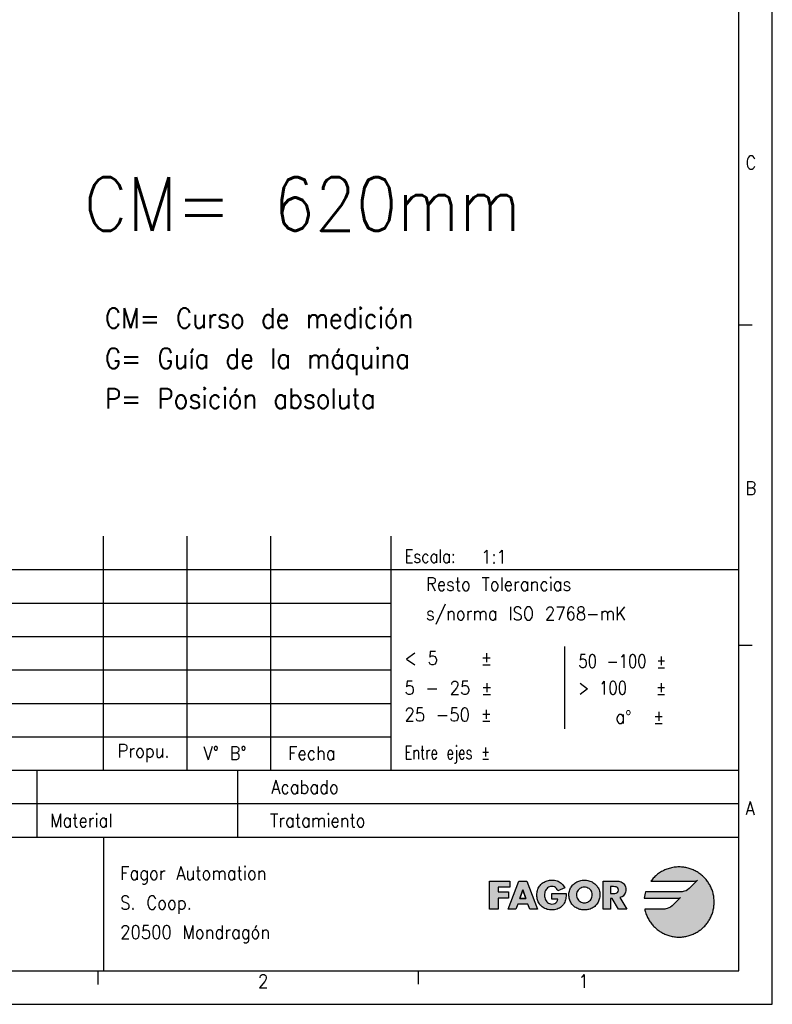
# Model space of a CAD drawing. Header units: millimetres. Extents: x -746 to 1006, y -92 to 517.
# Tile 33 of 59: x -18 to 94, y -92 to 55. Entities that reach past the tile are written whole.
import ezdxf

# ---------------------------------------------------------------- set-up
doc = ezdxf.new("R2010")
doc.units = ezdxf.units.MM
doc.layers.add('1', color=7, linetype='Continuous')
doc.layers.add('LAYER_1', color=7, linetype='Continuous')
doc.styles.add('CONVERTER_12', font='txt.shx', dxfattribs={"width": 0.9})
doc.styles.add('CONVERTER_13', font='txt.shx', dxfattribs={"width": 0.81})
doc.styles.add('CONVERTER_14', font='txt.shx', dxfattribs={"width": 0.72})

# ---------------------------------------------------------------- blocks, each defined once
blk = doc.blocks.new('tolerancias', base_point=(37.41, -57.22))
at = {"layer": '1', "color": 7}
blk.add_point((37.41, -57.22), dxfattribs=at)
blk = doc.blocks.new('_A1', base_point=(89.41, -87.22))
at = {"layer": '1', "linetype": 'Continuous'}
for points in [[(83.83, -72.89), (83.7, -72.79), (83.57, -72.69), (83.44, -72.6), (83.31, -72.51), (83.17, -72.42), (83.03, -72.34), (82.89, -72.27), (82.74, -72.19), (82.59, -72.12), (82.44, -72.06), (82.29, -72), (82.13, -71.95), (81.98, -71.9), (81.82, -71.85), (81.65, -71.81), (81.49, -71.78), (81.33, -71.75), (81.16, -71.72), (80.99, -71.7), (80.82, -71.69), (80.65, -71.68), (80.48, -71.68), (80.29, -71.68), (80.1, -71.69), (79.91, -71.71), (79.73, -71.73), (79.54, -71.76), (79.36, -71.8), (79.18, -71.84), (79.01, -71.89), (78.83, -71.94), (78.66, -72), (78.5, -72.06), (78.33, -72.13), (78.17, -72.21), (78.01, -72.29), (77.85, -72.38), (77.7, -72.47), (77.55, -72.57), (77.41, -72.67), (77.26, -72.77), (77.13, -72.88), (76.99, -73), (76.86, -73.12), (76.73, -73.24), (76.61, -73.37), (76.5, -73.5), (76.38, -73.64), (76.27, -73.78), (82.79, -73.78), (83.01, -73.75), (83.18, -73.69), (83.24, -73.66), (81.99, -74.91), (81.75, -75.1), (81.51, -75.23), (81.28, -75.31), (81.09, -75.36), (80.94, -75.38), (80.87, -75.38), (75.46, -75.38), (75.4, -75.62), (75.34, -75.86), (75.3, -76.11), (75.26, -76.36), (80.2, -76.36), (80.2, -76.36), (80.43, -76.33), (80.6, -76.27), (80.66, -76.24), (79.43, -77.48), (79.43, -77.48), (79.19, -77.68), (78.94, -77.81), (78.7, -77.9), (78.5, -77.95), (78.35, -77.97), (78.28, -77.97), (75.33, -77.97), (75.37, -78.14), (75.41, -78.3), (75.46, -78.46), (75.51, -78.62), (75.57, -78.78), (75.63, -78.93), (75.7, -79.09), (75.77, -79.24), (75.84, -79.38), (75.93, -79.53), (76.01, -79.67), (76.1, -79.81), (76.19, -79.94), (76.29, -80.08), (76.39, -80.21), (76.49, -80.33), (76.6, -80.46), (76.72, -80.58), (76.83, -80.69), (76.95, -80.8), (77.08, -80.91), (77.2, -81.02), (77.33, -81.12), (77.47, -81.21), (77.6, -81.31), (77.74, -81.4), (77.88, -81.48), (78.03, -81.56), (78.17, -81.63), (78.33, -81.71), (78.48, -81.77), (78.63, -81.83), (78.79, -81.89), (78.95, -81.94), (79.11, -81.99), (79.28, -82.03), (79.44, -82.06), (79.61, -82.1), (79.78, -82.12), (79.95, -82.14), (80.13, -82.16), (80.3, -82.16), (80.48, -82.17), (80.65, -82.16), (80.82, -82.16), (80.99, -82.14), (81.16, -82.12), (81.33, -82.1), (81.49, -82.07), (81.65, -82.03), (81.82, -81.99), (81.98, -81.95), (82.13, -81.9), (82.29, -81.84), (82.44, -81.79), (82.59, -81.72), (82.74, -81.65), (82.89, -81.58), (83.03, -81.5), (83.17, -81.42), (83.31, -81.34), (83.44, -81.25), (83.57, -81.15), (83.7, -81.06), (83.83, -80.96), (83.95, -80.85), (84.07, -80.74), (84.18, -80.63), (84.3, -80.52), (84.4, -80.4), (84.51, -80.27), (84.61, -80.15), (84.71, -80.02), (84.8, -79.89), (84.89, -79.75), (84.98, -79.62), (85.06, -79.48), (85.13, -79.33), (85.21, -79.19), (85.27, -79.04), (85.34, -78.89), (85.4, -78.74), (85.45, -78.58), (85.5, -78.42), (85.55, -78.26), (85.59, -78.1), (85.62, -77.94), (85.65, -77.77), (85.67, -77.61), (85.69, -77.44), (85.71, -77.27), (85.72, -77.1), (85.72, -76.92), (85.72, -76.75), (85.71, -76.58), (85.69, -76.41), (85.67, -76.24), (85.65, -76.07), (85.62, -75.91), (85.59, -75.74), (85.55, -75.58), (85.5, -75.42), (85.45, -75.27), (85.4, -75.11), (85.34, -74.96), (85.27, -74.81), (85.21, -74.66), (85.13, -74.51), (85.06, -74.37), (84.98, -74.23), (84.89, -74.09), (84.8, -73.96), (84.71, -73.83), (84.61, -73.7), (84.51, -73.57), (84.4, -73.45), (84.3, -73.33), (84.18, -73.22), (84.07, -73.1), (83.95, -73)], [(55.17, -74.7), (53.43, -74.7), (53.43, -75.4), (54.96, -75.4), (54.96, -76.33), (53.43, -76.33), (53.43, -77.97), (52.12, -77.97), (52.12, -73.78), (55.17, -73.78)], [(62.04, -73.71), (62.22, -73.75), (62.38, -73.82), (62.54, -73.89), (62.68, -73.98), (62.82, -74.09), (62.95, -74.2), (63.07, -74.34), (63.18, -74.48), (63.28, -74.64), (63.37, -74.82), (62.34, -75.25), (62.25, -75.06), (62.13, -74.9), (61.99, -74.77), (61.83, -74.67), (61.64, -74.6), (61.43, -74.58), (61.24, -74.6), (61.07, -74.65), (60.92, -74.72), (60.79, -74.82), (60.67, -74.94), (60.57, -75.07), (60.49, -75.22), (60.42, -75.39), (60.38, -75.56), (60.35, -75.73), (60.34, -75.9), (60.35, -76.08), (60.38, -76.26), (60.43, -76.43), (60.49, -76.59), (60.58, -76.73), (60.68, -76.87), (60.8, -76.99), (60.93, -77.08), (61.09, -77.15), (61.26, -77.2), (61.45, -77.22), (61.67, -77.2), (61.87, -77.13), (62.05, -77.03), (62.18, -76.89), (62.28, -76.71), (62.32, -76.49), (61.44, -76.49), (61.44, -75.63), (63.6, -75.63), (63.59, -75.83), (63.58, -76.03), (63.56, -76.22), (63.54, -76.4), (63.5, -76.58), (63.44, -76.76), (63.37, -76.94), (63.28, -77.11), (63.17, -77.29), (63.04, -77.45), (62.9, -77.59), (62.75, -77.72), (62.58, -77.82), (62.41, -77.91), (62.23, -77.99), (62.05, -78.04), (61.85, -78.08), (61.65, -78.1), (61.44, -78.11), (61.26, -78.1), (61.08, -78.09), (60.9, -78.06), (60.74, -78.02), (60.58, -77.96), (60.42, -77.9), (60.28, -77.83), (60.14, -77.75), (60.01, -77.65), (59.89, -77.55), (59.78, -77.44), (59.67, -77.32), (59.58, -77.19), (59.49, -77.06), (59.42, -76.91), (59.36, -76.76), (59.3, -76.6), (59.26, -76.44), (59.23, -76.26), (59.21, -76.08), (59.21, -75.9), (59.21, -75.71), (59.23, -75.52), (59.26, -75.35), (59.3, -75.18), (59.36, -75.01), (59.42, -74.86), (59.5, -74.71), (59.58, -74.57), (59.68, -74.44), (59.78, -74.32), (59.9, -74.21), (60.02, -74.1), (60.15, -74.01), (60.29, -73.93), (60.44, -73.85), (60.6, -73.79), (60.76, -73.74), (60.93, -73.7), (61.11, -73.67), (61.29, -73.65), (61.48, -73.64), (61.68, -73.65), (61.86, -73.67)]]:
    blk.add_hatch(color=2, dxfattribs=at).paths.add_polyline_path(points)
h = blk.add_hatch(color=2, dxfattribs=at)
h.paths.add_polyline_path([(59.3, -77.97), (58.14, -77.97), (57.86, -77.24), (56.36, -77.24), (56.08, -77.97), (54.92, -77.97), (56.53, -73.78), (57.72, -73.78)])
h.paths.add_polyline_path([(57.57, -76.41), (56.66, -76.41), (57.11, -75.08), (57.13, -75.08)], flags=16)
h = blk.add_hatch(color=2, dxfattribs=at)
h.paths.add_polyline_path([(67.59, -74), (67.73, -74.09), (67.86, -74.19), (67.98, -74.3), (68.09, -74.42), (68.2, -74.54), (68.29, -74.68), (68.38, -74.82), (68.45, -74.97), (68.51, -75.12), (68.56, -75.28), (68.6, -75.45), (68.62, -75.62), (68.63, -75.8), (68.62, -75.98), (68.6, -76.16), (68.57, -76.33), (68.53, -76.5), (68.48, -76.65), (68.42, -76.81), (68.35, -76.95), (68.27, -77.09), (68.18, -77.22), (68.08, -77.35), (67.97, -77.46), (67.86, -77.57), (67.73, -77.67), (67.6, -77.76), (67.46, -77.84), (67.32, -77.91), (67.16, -77.97), (67, -78.02), (66.84, -78.06), (66.67, -78.09), (66.49, -78.1), (66.31, -78.11), (66.13, -78.1), (65.95, -78.09), (65.78, -78.06), (65.62, -78.02), (65.46, -77.97), (65.31, -77.91), (65.16, -77.84), (65.02, -77.76), (64.89, -77.67), (64.76, -77.57), (64.65, -77.46), (64.54, -77.35), (64.44, -77.22), (64.35, -77.09), (64.27, -76.95), (64.2, -76.81), (64.14, -76.65), (64.09, -76.5), (64.05, -76.33), (64.02, -76.16), (64, -75.98), (63.99, -75.8), (64, -75.62), (64.02, -75.45), (64.06, -75.28), (64.11, -75.12), (64.17, -74.97), (64.24, -74.82), (64.33, -74.68), (64.42, -74.54), (64.53, -74.42), (64.64, -74.3), (64.76, -74.19), (64.89, -74.09), (65.03, -74), (65.17, -73.92), (65.32, -73.85), (65.48, -73.79), (65.64, -73.74), (65.8, -73.7), (65.97, -73.67), (66.14, -73.65), (66.31, -73.64), (66.48, -73.65), (66.65, -73.67), (66.82, -73.7), (66.98, -73.74), (67.14, -73.79), (67.3, -73.85), (67.45, -73.92)])
h.paths.add_polyline_path([(65.14, -75.63), (65.13, -75.8), (65.14, -76), (65.18, -76.18), (65.24, -76.35), (65.32, -76.5), (65.42, -76.64), (65.54, -76.76), (65.67, -76.86), (65.81, -76.94), (65.97, -77), (66.14, -77.04), (66.31, -77.05), (66.48, -77.04), (66.65, -77), (66.81, -76.94), (66.95, -76.86), (67.09, -76.76), (67.2, -76.64), (67.3, -76.5), (67.38, -76.35), (67.44, -76.18), (67.48, -76), (67.49, -75.8), (67.48, -75.63), (67.43, -75.47), (67.36, -75.31), (67.26, -75.17), (67.15, -75.04), (67.01, -74.92), (66.85, -74.83), (66.68, -74.76), (66.5, -74.71), (66.31, -74.7), (66.12, -74.71), (65.94, -74.76), (65.77, -74.83), (65.61, -74.92), (65.48, -75.04), (65.36, -75.17), (65.26, -75.31), (65.19, -75.47)], flags=16)
h = blk.add_hatch(color=2, dxfattribs=at)
h.paths.add_polyline_path([(72.22, -74.21), (72.32, -74.34), (72.4, -74.49), (72.46, -74.67), (72.5, -74.86), (72.51, -75.07), (72.5, -75.26), (72.46, -75.44), (72.41, -75.61), (72.33, -75.77), (72.22, -75.91), (72.1, -76.03), (71.95, -76.13), (71.78, -76.21), (71.59, -76.25), (72.68, -77.97), (71.39, -77.97), (70.48, -76.37), (70.22, -76.37), (70.22, -77.97), (69.13, -77.97), (69.13, -73.78), (71.06, -73.78), (71.26, -73.79), (71.45, -73.82), (71.63, -73.86), (71.8, -73.92), (71.96, -74), (72.09, -74.09)])
h.paths.add_polyline_path([(70.22, -74.62), (70.22, -75.66), (70.65, -75.66), (70.86, -75.65), (71.07, -75.61), (71.24, -75.52), (71.36, -75.37), (71.4, -75.14), (71.36, -74.91), (71.24, -74.76), (71.07, -74.67), (70.86, -74.63), (70.65, -74.62)], flags=16)
at = {"layer": '1', "color": 2, "linetype": 'Continuous'}
for p, q in [((94.41, -92.22), (94.41, 501.78)), ((91.41, 9.32), (89.41, 9.32)), ((-95.59, -27.22), (89.41, -27.22)), ((-95.59, -32.22), (37.41, -32.22)), ((-95.59, -37.22), (37.41, -37.22)), ((63.41, -51.02), (63.41, -38.71)), ((91.41, -38.55), (89.41, -38.55)), ((-95.59, -42.22), (37.41, -42.22)), ((-95.59, -47.22), (37.41, -47.22)), ((-95.59, -52.22), (37.41, -52.22)), ((89.41, -62.22), (-95.59, -62.22)), ((-6.47, -87.26), (-6.47, -89.26)), ((41.47, -87.22), (41.47, -89.22)), ((-745.59, -92.22), (94.41, -92.22))]:
    blk.add_line(p, q, dxfattribs=at)
at = {"layer": '1', "color": 7, "linetype": 'Continuous'}
for p, q in [((89.41, -87.22), (89.41, 496.78)), ((-5.59, -57.22), (-5.59, -22.22)), ((6.91, -57.22), (6.91, -22.22)), ((19.41, -57.22), (19.41, -22.22)), ((37.41, -57.22), (37.41, -22.22)), ((-95.59, -57.22), (89.41, -57.22)), ((-15.59, -57.22), (-15.59, -67.22)), ((14.41, -57.22), (14.41, -67.22)), ((-95.59, -67.22), (89.41, -67.22)), ((-5.59, -67.22), (-5.59, -87.22)), ((-725.59, -87.22), (89.41, -87.22))]:
    blk.add_line(p, q, dxfattribs=at)
at = {"layer": 'LAYER_1', "color": 2, "linetype": 'Continuous'}
for p, q in [((78.33, -72.13), (78.17, -72.21)), ((78.5, -72.06), (78.33, -72.13)), ((78.66, -72), (78.5, -72.06)), ((78.83, -71.94), (78.66, -72)), ((79.01, -71.89), (78.83, -71.94)), ((79.18, -71.84), (79.01, -71.89)), ((79.36, -71.8), (79.18, -71.84)), ((79.54, -71.76), (79.36, -71.8)), ((79.73, -71.73), (79.54, -71.76)), ((79.91, -71.71), (79.73, -71.73)), ((80.1, -71.69), (79.91, -71.71)), ((80.29, -71.68), (80.1, -71.69)), ((80.48, -71.68), (80.29, -71.68)), ((80.65, -71.68), (80.48, -71.68)), ((80.82, -71.69), (80.65, -71.68)), ((80.99, -71.7), (80.82, -71.69)), ((81.16, -71.72), (80.99, -71.7)), ((81.33, -71.75), (81.16, -71.72)), ((81.49, -71.78), (81.33, -71.75)), ((81.65, -71.81), (81.49, -71.78)), ((81.82, -71.85), (81.65, -71.81)), ((81.98, -71.9), (81.82, -71.85)), ((82.13, -71.95), (81.98, -71.9)), ((82.29, -72), (82.13, -71.95)), ((82.44, -72.06), (82.29, -72)), ((82.59, -72.12), (82.44, -72.06)), ((82.74, -72.19), (82.59, -72.12)), ((76.5, -73.5), (76.38, -73.64)), ((76.61, -73.37), (76.5, -73.5)), ((76.73, -73.24), (76.61, -73.37)), ((76.86, -73.12), (76.73, -73.24)), ((76.99, -73), (76.86, -73.12)), ((77.13, -72.88), (76.99, -73)), ((77.26, -72.77), (77.13, -72.88)), ((77.41, -72.67), (77.26, -72.77)), ((77.55, -72.57), (77.41, -72.67)), ((77.7, -72.47), (77.55, -72.57)), ((77.85, -72.38), (77.7, -72.47)), ((78.01, -72.29), (77.85, -72.38)), ((78.17, -72.21), (78.01, -72.29)), ((82.89, -72.27), (82.74, -72.19)), ((83.03, -72.34), (82.89, -72.27)), ((83.17, -72.42), (83.03, -72.34)), ((83.31, -72.51), (83.17, -72.42)), ((83.44, -72.6), (83.31, -72.51)), ((83.57, -72.69), (83.44, -72.6)), ((83.7, -72.79), (83.57, -72.69)), ((83.83, -72.89), (83.7, -72.79)), ((83.95, -73), (83.83, -72.89)), ((84.07, -73.1), (83.95, -73)), ((84.18, -73.22), (84.07, -73.1)), ((84.3, -73.33), (84.18, -73.22)), ((84.4, -73.45), (84.3, -73.33)), ((84.51, -73.57), (84.4, -73.45)), ((84.61, -73.7), (84.51, -73.57)), ((52.12, -73.78), (55.17, -73.78)), ((52.12, -77.97), (52.12, -73.78)), ((55.17, -74.7), (53.43, -74.7)), ((53.43, -74.7), (53.43, -75.4)), ((54.92, -77.97), (56.53, -73.78)), ((55.17, -73.78), (55.17, -74.7)), ((56.53, -73.78), (57.72, -73.78)), ((56.66, -76.41), (57.11, -75.08)), ((57.11, -75.08), (56.66, -76.41)), ((57.11, -75.08), (57.13, -75.08)), ((57.13, -75.08), (57.11, -75.08)), ((57.13, -75.08), (57.57, -76.41)), ((57.57, -76.41), (57.13, -75.08)), ((57.72, -73.78), (59.3, -77.97)), ((59.3, -75.18), (59.36, -75.01)), ((59.36, -75.01), (59.42, -74.86)), ((59.42, -74.86), (59.5, -74.71)), ((59.5, -74.71), (59.58, -74.57)), ((59.58, -74.57), (59.68, -74.44)), ((59.68, -74.44), (59.78, -74.32)), ((59.78, -74.32), (59.9, -74.21)), ((59.9, -74.21), (60.02, -74.1)), ((60.02, -74.1), (60.15, -74.01)), ((60.15, -74.01), (60.29, -73.93)), ((60.29, -73.93), (60.44, -73.85)), ((60.44, -73.85), (60.6, -73.79)), ((60.57, -75.07), (60.49, -75.22)), ((60.67, -74.94), (60.57, -75.07)), ((60.6, -73.79), (60.76, -73.74)), ((60.79, -74.82), (60.67, -74.94)), ((60.76, -73.74), (60.93, -73.7)), ((60.92, -74.72), (60.79, -74.82)), ((61.07, -74.65), (60.92, -74.72)), ((60.93, -73.7), (61.11, -73.67)), ((61.24, -74.6), (61.07, -74.65)), ((61.11, -73.67), (61.29, -73.65)), ((61.43, -74.58), (61.24, -74.6)), ((61.29, -73.65), (61.48, -73.64)), ((61.64, -74.6), (61.43, -74.58)), ((61.48, -73.64), (61.68, -73.65)), ((61.48, -73.64), (61.48, -73.64)), ((61.83, -74.67), (61.64, -74.6)), ((61.68, -73.65), (61.86, -73.67)), ((61.99, -74.77), (61.83, -74.67)), ((61.86, -73.67), (62.04, -73.71)), ((62.13, -74.9), (61.99, -74.77)), ((62.04, -73.71), (62.22, -73.75)), ((62.25, -75.06), (62.13, -74.9)), ((62.22, -73.75), (62.38, -73.82)), ((62.34, -75.25), (62.25, -75.06)), ((63.37, -74.82), (62.34, -75.25)), ((62.38, -73.82), (62.54, -73.89)), ((62.54, -73.89), (62.68, -73.98)), ((62.68, -73.98), (62.82, -74.09)), ((62.82, -74.09), (62.95, -74.2)), ((62.95, -74.2), (63.07, -74.34)), ((63.07, -74.34), (63.18, -74.48)), ((63.18, -74.48), (63.28, -74.64)), ((63.28, -74.64), (63.37, -74.82)), ((64.11, -75.12), (64.17, -74.97)), ((64.17, -74.97), (64.24, -74.82)), ((64.24, -74.82), (64.33, -74.68)), ((64.33, -74.68), (64.42, -74.54)), ((64.42, -74.54), (64.53, -74.42)), ((64.53, -74.42), (64.64, -74.3)), ((64.64, -74.3), (64.76, -74.19)), ((64.76, -74.19), (64.89, -74.09)), ((64.89, -74.09), (65.03, -74)), ((65.03, -74), (65.17, -73.92)), ((65.17, -73.92), (65.32, -73.85)), ((65.32, -73.85), (65.48, -73.79)), ((65.48, -75.04), (65.36, -75.17)), ((65.48, -73.79), (65.64, -73.74)), ((65.61, -74.92), (65.48, -75.04)), ((65.77, -74.83), (65.61, -74.92)), ((65.64, -73.74), (65.8, -73.7)), ((65.94, -74.76), (65.77, -74.83)), ((65.8, -73.7), (65.97, -73.67)), ((66.12, -74.71), (65.94, -74.76)), ((65.97, -73.67), (66.14, -73.65)), ((66.31, -74.7), (66.12, -74.71)), ((66.14, -73.65), (66.31, -73.64)), ((66.31, -73.64), (66.48, -73.65)), ((66.5, -74.71), (66.31, -74.7)), ((66.48, -73.65), (66.65, -73.67)), ((66.68, -74.76), (66.5, -74.71)), ((66.65, -73.67), (66.82, -73.7)), ((66.85, -74.83), (66.68, -74.76)), ((66.82, -73.7), (66.98, -73.74)), ((67.01, -74.92), (66.85, -74.83)), ((66.98, -73.74), (67.14, -73.79)), ((67.15, -75.04), (67.01, -74.92)), ((67.14, -73.79), (67.3, -73.85)), ((67.26, -75.17), (67.15, -75.04)), ((67.3, -73.85), (67.45, -73.92)), ((67.45, -73.92), (67.59, -74)), ((67.59, -74), (67.73, -74.09)), ((67.73, -74.09), (67.86, -74.19)), ((67.86, -74.19), (67.98, -74.3)), ((67.98, -74.3), (68.09, -74.42)), ((68.09, -74.42), (68.2, -74.54)), ((68.2, -74.54), (68.29, -74.68)), ((68.29, -74.68), (68.38, -74.82)), ((68.38, -74.82), (68.45, -74.97)), ((68.45, -74.97), (68.51, -75.12)), ((69.13, -73.78), (71.06, -73.78)), ((69.13, -77.97), (69.13, -73.78)), ((70.22, -74.62), (70.22, -75.66)), ((70.65, -74.62), (70.22, -74.62)), ((70.86, -74.63), (70.65, -74.62)), ((71.07, -74.67), (70.86, -74.63)), ((71.06, -73.78), (71.26, -73.79)), ((71.24, -74.76), (71.07, -74.67)), ((71.36, -74.91), (71.24, -74.76)), ((71.26, -73.79), (71.45, -73.82)), ((71.4, -75.14), (71.36, -74.91)), ((71.45, -73.82), (71.63, -73.86)), ((71.63, -73.86), (71.8, -73.92)), ((71.8, -73.92), (71.96, -74)), ((71.96, -74), (72.09, -74.09)), ((72.09, -74.09), (72.22, -74.21)), ((72.22, -74.21), (72.32, -74.34)), ((72.32, -74.34), (72.4, -74.49)), ((72.4, -74.49), (72.46, -74.67)), ((72.46, -74.67), (72.5, -74.86)), ((72.5, -74.86), (72.51, -75.07)), ((72.51, -75.07), (72.5, -75.26)), ((76.38, -73.64), (76.27, -73.78)), ((76.27, -73.78), (82.79, -73.78)), ((76.27, -73.78), (76.27, -73.78)), ((81.99, -74.91), (81.75, -75.1)), ((83.24, -73.66), (81.99, -74.91)), ((82.79, -73.78), (83.01, -73.75)), ((83.01, -73.75), (83.18, -73.69)), ((83.18, -73.69), (83.24, -73.66)), ((84.71, -73.83), (84.61, -73.7)), ((84.8, -73.96), (84.71, -73.83)), ((84.89, -74.09), (84.8, -73.96)), ((84.98, -74.23), (84.89, -74.09)), ((85.06, -74.37), (84.98, -74.23)), ((85.13, -74.51), (85.06, -74.37)), ((85.21, -74.66), (85.13, -74.51)), ((85.27, -74.81), (85.21, -74.66)), ((85.34, -74.96), (85.27, -74.81)), ((85.4, -75.11), (85.34, -74.96)), ((53.43, -75.4), (54.96, -75.4)), ((53.43, -76.33), (53.43, -77.97)), ((54.96, -76.33), (53.43, -76.33)), ((54.96, -75.4), (54.96, -76.33)), ((57.57, -76.41), (56.66, -76.41)), ((56.66, -76.41), (57.57, -76.41)), ((59.21, -75.71), (59.23, -75.52)), ((59.21, -75.9), (59.21, -75.71)), ((59.21, -75.9), (59.21, -75.9)), ((59.21, -76.08), (59.21, -75.9)), ((59.23, -76.26), (59.21, -76.08)), ((59.23, -75.52), (59.26, -75.35)), ((59.26, -76.44), (59.23, -76.26)), ((59.26, -75.35), (59.3, -75.18)), ((59.3, -76.6), (59.26, -76.44)), ((60.35, -75.73), (60.34, -75.9)), ((60.34, -75.9), (60.35, -76.08)), ((60.38, -75.56), (60.35, -75.73)), ((60.35, -76.08), (60.38, -76.26)), ((60.42, -75.39), (60.38, -75.56)), ((60.38, -76.26), (60.43, -76.43)), ((60.49, -75.22), (60.42, -75.39)), ((60.43, -76.43), (60.49, -76.59)), ((61.44, -75.63), (63.6, -75.63)), ((61.44, -76.49), (61.44, -75.63)), ((62.32, -76.49), (61.44, -76.49)), ((62.28, -76.71), (62.32, -76.49)), ((63.54, -76.4), (63.5, -76.58)), ((63.56, -76.22), (63.54, -76.4)), ((63.58, -76.03), (63.56, -76.22)), ((63.59, -75.83), (63.58, -76.03)), ((63.6, -75.63), (63.59, -75.83)), ((63.99, -75.8), (64, -75.62)), ((63.99, -75.8), (63.99, -75.8)), ((64, -75.98), (63.99, -75.8)), ((64, -75.62), (64.02, -75.45)), ((64.02, -76.16), (64, -75.98)), ((64.02, -75.45), (64.06, -75.28)), ((64.05, -76.33), (64.02, -76.16)), ((64.09, -76.5), (64.05, -76.33)), ((64.06, -75.28), (64.11, -75.12)), ((64.14, -76.65), (64.09, -76.5)), ((65.14, -75.63), (65.13, -75.8)), ((65.13, -75.8), (65.14, -76)), ((65.19, -75.47), (65.14, -75.63)), ((65.14, -76), (65.18, -76.18)), ((65.18, -76.18), (65.24, -76.35)), ((65.26, -75.31), (65.19, -75.47)), ((65.24, -76.35), (65.32, -76.5)), ((65.36, -75.17), (65.26, -75.31)), ((65.32, -76.5), (65.42, -76.64)), ((67.2, -76.64), (67.3, -76.5)), ((67.36, -75.31), (67.26, -75.17)), ((67.3, -76.5), (67.38, -76.35)), ((67.43, -75.47), (67.36, -75.31)), ((67.38, -76.35), (67.44, -76.18)), ((67.48, -75.63), (67.43, -75.47)), ((67.44, -76.18), (67.48, -76)), ((67.49, -75.8), (67.48, -75.63)), ((67.48, -76), (67.49, -75.8)), ((67.49, -75.8), (67.49, -75.8)), ((68.53, -76.5), (68.48, -76.65)), ((68.51, -75.12), (68.56, -75.28)), ((68.57, -76.33), (68.53, -76.5)), ((68.56, -75.28), (68.6, -75.45)), ((68.6, -76.16), (68.57, -76.33)), ((68.6, -75.45), (68.62, -75.62)), ((68.62, -75.98), (68.6, -76.16)), ((68.62, -75.62), (68.63, -75.8)), ((68.63, -75.8), (68.62, -75.98)), ((68.63, -75.8), (68.63, -75.8)), ((70.22, -75.66), (70.65, -75.66)), ((70.22, -76.37), (70.22, -77.97)), ((70.48, -76.37), (70.22, -76.37)), ((71.39, -77.97), (70.48, -76.37)), ((70.65, -75.66), (70.86, -75.65)), ((70.86, -75.65), (71.07, -75.61)), ((71.07, -75.61), (71.24, -75.52)), ((71.24, -75.52), (71.36, -75.37)), ((71.36, -75.37), (71.4, -75.14)), ((71.78, -76.21), (71.59, -76.25)), ((71.59, -76.25), (72.68, -77.97)), ((71.95, -76.13), (71.78, -76.21)), ((72.1, -76.03), (71.95, -76.13)), ((72.22, -75.91), (72.1, -76.03)), ((72.33, -75.77), (72.22, -75.91)), ((72.41, -75.61), (72.33, -75.77)), ((72.46, -75.44), (72.41, -75.61)), ((72.5, -75.26), (72.46, -75.44)), ((75.3, -76.11), (75.26, -76.36)), ((75.26, -76.36), (80.2, -76.36)), ((75.34, -75.86), (75.3, -76.11)), ((75.4, -75.62), (75.34, -75.86)), ((75.46, -75.38), (75.4, -75.62)), ((80.87, -75.38), (75.46, -75.38)), ((80.66, -76.24), (79.43, -77.48)), ((80.2, -76.36), (80.43, -76.33)), ((80.2, -76.36), (80.2, -76.36)), ((80.43, -76.33), (80.6, -76.27)), ((80.6, -76.27), (80.66, -76.24)), ((80.94, -75.38), (80.87, -75.38)), ((81.09, -75.36), (80.94, -75.38)), ((81.28, -75.31), (81.09, -75.36)), ((81.51, -75.23), (81.28, -75.31)), ((81.75, -75.1), (81.51, -75.23)), ((85.45, -75.27), (85.4, -75.11)), ((85.5, -75.42), (85.45, -75.27)), ((85.55, -75.58), (85.5, -75.42)), ((85.59, -75.74), (85.55, -75.58)), ((85.62, -75.91), (85.59, -75.74)), ((85.65, -76.07), (85.62, -75.91)), ((85.67, -76.24), (85.65, -76.07)), ((85.69, -76.41), (85.67, -76.24)), ((85.71, -76.58), (85.69, -76.41)), ((53.43, -77.97), (52.12, -77.97)), ((56.08, -77.97), (54.92, -77.97)), ((56.36, -77.24), (56.08, -77.97)), ((57.86, -77.24), (56.36, -77.24)), ((58.14, -77.97), (57.86, -77.24)), ((59.3, -77.97), (58.14, -77.97)), ((59.36, -76.76), (59.3, -76.6)), ((59.42, -76.91), (59.36, -76.76)), ((59.49, -77.06), (59.42, -76.91)), ((59.58, -77.19), (59.49, -77.06)), ((59.67, -77.32), (59.58, -77.19)), ((59.78, -77.44), (59.67, -77.32)), ((59.89, -77.55), (59.78, -77.44)), ((60.01, -77.65), (59.89, -77.55)), ((60.14, -77.75), (60.01, -77.65)), ((60.28, -77.83), (60.14, -77.75)), ((60.42, -77.9), (60.28, -77.83)), ((60.58, -77.96), (60.42, -77.9)), ((60.49, -76.59), (60.58, -76.73)), ((60.58, -76.73), (60.68, -76.87)), ((60.74, -78.02), (60.58, -77.96)), ((60.68, -76.87), (60.8, -76.99)), ((60.9, -78.06), (60.74, -78.02)), ((60.8, -76.99), (60.93, -77.08)), ((60.93, -77.08), (61.09, -77.15)), ((61.09, -77.15), (61.26, -77.2)), ((61.26, -77.2), (61.45, -77.22)), ((61.45, -77.22), (61.67, -77.2)), ((61.45, -77.22), (61.45, -77.22)), ((61.67, -77.2), (61.87, -77.13)), ((61.87, -77.13), (62.05, -77.03)), ((62.05, -77.03), (62.18, -76.89)), ((62.23, -77.99), (62.05, -78.04)), ((62.18, -76.89), (62.28, -76.71)), ((62.41, -77.91), (62.23, -77.99)), ((62.58, -77.82), (62.41, -77.91)), ((62.75, -77.72), (62.58, -77.82)), ((62.9, -77.59), (62.75, -77.72)), ((63.04, -77.45), (62.9, -77.59)), ((63.17, -77.29), (63.04, -77.45)), ((63.28, -77.11), (63.17, -77.29)), ((63.37, -76.94), (63.28, -77.11)), ((63.44, -76.76), (63.37, -76.94)), ((63.5, -76.58), (63.44, -76.76)), ((64.2, -76.81), (64.14, -76.65)), ((64.27, -76.95), (64.2, -76.81)), ((64.35, -77.09), (64.27, -76.95)), ((64.44, -77.22), (64.35, -77.09)), ((64.54, -77.35), (64.44, -77.22)), ((64.65, -77.46), (64.54, -77.35)), ((64.76, -77.57), (64.65, -77.46)), ((64.89, -77.67), (64.76, -77.57)), ((65.02, -77.76), (64.89, -77.67)), ((65.16, -77.84), (65.02, -77.76)), ((65.31, -77.91), (65.16, -77.84)), ((65.46, -77.97), (65.31, -77.91)), ((65.42, -76.64), (65.54, -76.76)), ((65.62, -78.02), (65.46, -77.97)), ((65.54, -76.76), (65.67, -76.86)), ((65.78, -78.06), (65.62, -78.02)), ((65.67, -76.86), (65.81, -76.94)), ((65.81, -76.94), (65.97, -77)), ((65.97, -77), (66.14, -77.04)), ((66.14, -77.04), (66.31, -77.05)), ((66.31, -77.05), (66.48, -77.04)), ((66.48, -77.04), (66.65, -77)), ((66.65, -77), (66.81, -76.94)), ((66.81, -76.94), (66.95, -76.86)), ((67, -78.02), (66.84, -78.06)), ((66.95, -76.86), (67.09, -76.76)), ((67.16, -77.97), (67, -78.02)), ((67.09, -76.76), (67.2, -76.64)), ((67.32, -77.91), (67.16, -77.97)), ((67.46, -77.84), (67.32, -77.91)), ((67.6, -77.76), (67.46, -77.84)), ((67.73, -77.67), (67.6, -77.76)), ((67.86, -77.57), (67.73, -77.67)), ((67.97, -77.46), (67.86, -77.57)), ((68.08, -77.35), (67.97, -77.46)), ((68.18, -77.22), (68.08, -77.35)), ((68.27, -77.09), (68.18, -77.22)), ((68.35, -76.95), (68.27, -77.09)), ((68.42, -76.81), (68.35, -76.95)), ((68.48, -76.65), (68.42, -76.81)), ((70.22, -77.97), (69.13, -77.97)), ((72.68, -77.97), (71.39, -77.97)), ((75.33, -77.97), (75.37, -78.14)), ((78.28, -77.97), (75.33, -77.97)), ((78.35, -77.97), (78.28, -77.97)), ((78.5, -77.95), (78.35, -77.97)), ((78.7, -77.9), (78.5, -77.95)), ((78.94, -77.81), (78.7, -77.9)), ((79.19, -77.68), (78.94, -77.81)), ((79.43, -77.48), (79.19, -77.68)), ((79.43, -77.48), (79.43, -77.48)), ((85.59, -78.1), (85.62, -77.94)), ((85.62, -77.94), (85.65, -77.77)), ((85.65, -77.77), (85.67, -77.61)), ((85.67, -77.61), (85.69, -77.44)), ((85.69, -77.44), (85.71, -77.27)), ((85.72, -76.75), (85.71, -76.58)), ((85.71, -77.27), (85.72, -77.1)), ((85.72, -76.92), (85.72, -76.75)), ((85.72, -76.92), (85.72, -76.92)), ((85.72, -77.1), (85.72, -76.92)), ((61.08, -78.09), (60.9, -78.06)), ((61.26, -78.1), (61.08, -78.09)), ((61.44, -78.11), (61.26, -78.1)), ((61.65, -78.1), (61.44, -78.11)), ((61.85, -78.08), (61.65, -78.1)), ((62.05, -78.04), (61.85, -78.08)), ((65.95, -78.09), (65.78, -78.06)), ((66.13, -78.1), (65.95, -78.09)), ((66.31, -78.11), (66.13, -78.1)), ((66.49, -78.1), (66.31, -78.11)), ((66.67, -78.09), (66.49, -78.1)), ((66.84, -78.06), (66.67, -78.09)), ((75.37, -78.14), (75.41, -78.3)), ((75.41, -78.3), (75.46, -78.46)), ((75.46, -78.46), (75.51, -78.62)), ((75.51, -78.62), (75.57, -78.78)), ((75.57, -78.78), (75.63, -78.93)), ((75.63, -78.93), (75.7, -79.09)), ((75.7, -79.09), (75.77, -79.24)), ((75.77, -79.24), (75.84, -79.38)), ((75.84, -79.38), (75.93, -79.53)), ((84.98, -79.62), (85.06, -79.48)), ((85.06, -79.48), (85.13, -79.33)), ((85.13, -79.33), (85.21, -79.19)), ((85.21, -79.19), (85.27, -79.04)), ((85.27, -79.04), (85.34, -78.89)), ((85.34, -78.89), (85.4, -78.74)), ((85.4, -78.74), (85.45, -78.58)), ((85.45, -78.58), (85.5, -78.42)), ((85.5, -78.42), (85.55, -78.26)), ((85.55, -78.26), (85.59, -78.1)), ((75.93, -79.53), (76.01, -79.67)), ((76.01, -79.67), (76.1, -79.81)), ((76.1, -79.81), (76.19, -79.94)), ((76.19, -79.94), (76.29, -80.08)), ((76.29, -80.08), (76.39, -80.21)), ((76.39, -80.21), (76.49, -80.33)), ((76.49, -80.33), (76.6, -80.46)), ((76.6, -80.46), (76.72, -80.58)), ((76.72, -80.58), (76.83, -80.69)), ((76.83, -80.69), (76.95, -80.8)), ((76.95, -80.8), (77.08, -80.91)), ((77.08, -80.91), (77.2, -81.02)), ((83.7, -81.06), (83.83, -80.96)), ((83.83, -80.96), (83.95, -80.85)), ((83.95, -80.85), (84.07, -80.74)), ((84.07, -80.74), (84.18, -80.63)), ((84.18, -80.63), (84.3, -80.52)), ((84.3, -80.52), (84.4, -80.4)), ((84.4, -80.4), (84.51, -80.27)), ((84.51, -80.27), (84.61, -80.15)), ((84.61, -80.15), (84.71, -80.02)), ((84.71, -80.02), (84.8, -79.89)), ((84.8, -79.89), (84.89, -79.75)), ((84.89, -79.75), (84.98, -79.62)), ((77.2, -81.02), (77.33, -81.12)), ((77.33, -81.12), (77.47, -81.21)), ((77.47, -81.21), (77.6, -81.31)), ((77.6, -81.31), (77.74, -81.4)), ((77.74, -81.4), (77.88, -81.48)), ((77.88, -81.48), (78.03, -81.56)), ((78.03, -81.56), (78.17, -81.63)), ((78.17, -81.63), (78.33, -81.71)), ((78.33, -81.71), (78.48, -81.77)), ((78.48, -81.77), (78.63, -81.83)), ((78.63, -81.83), (78.79, -81.89)), ((78.79, -81.89), (78.95, -81.94)), ((78.95, -81.94), (79.11, -81.99)), ((79.11, -81.99), (79.28, -82.03)), ((79.28, -82.03), (79.44, -82.06)), ((79.44, -82.06), (79.61, -82.1)), ((79.61, -82.1), (79.78, -82.12)), ((79.78, -82.12), (79.95, -82.14)), ((79.95, -82.14), (80.13, -82.16)), ((80.13, -82.16), (80.3, -82.16)), ((80.3, -82.16), (80.48, -82.17)), ((80.48, -82.17), (80.65, -82.16)), ((80.48, -82.17), (80.48, -82.17)), ((80.65, -82.16), (80.82, -82.16)), ((80.82, -82.16), (80.99, -82.14)), ((80.99, -82.14), (81.16, -82.12)), ((81.16, -82.12), (81.33, -82.1)), ((81.33, -82.1), (81.49, -82.07)), ((81.49, -82.07), (81.65, -82.03)), ((81.65, -82.03), (81.82, -81.99)), ((81.82, -81.99), (81.98, -81.95)), ((81.98, -81.95), (82.13, -81.9)), ((82.13, -81.9), (82.29, -81.84)), ((82.29, -81.84), (82.44, -81.79)), ((82.44, -81.79), (82.59, -81.72)), ((82.59, -81.72), (82.74, -81.65)), ((82.74, -81.65), (82.89, -81.58)), ((82.89, -81.58), (83.03, -81.5)), ((83.03, -81.5), (83.17, -81.42)), ((83.17, -81.42), (83.31, -81.34)), ((83.31, -81.34), (83.44, -81.25)), ((83.44, -81.25), (83.57, -81.15)), ((83.57, -81.15), (83.7, -81.06))]:
    blk.add_line(p, q, dxfattribs=at)
at = {"layer": '1'}
blk.add_blockref('tolerancias', (37.41, -57.22), dxfattribs=at)
at = {"layer": '1', "color": 2, "style": 'CONVERTER_13', "width": 0.81}
blk.add_text('Escala:', height=2, dxfattribs=at).set_placement((39.41, -26.22))
at = {"layer": '1', "color": 2, "char_height": 2}
for s, insert, attachment_point, line_spacing_factor, style in [('C', (90.41, 33.65), 4, 1.20048, 'CONVERTER_12'), ('B', (90.41, -15.02), 4, 1.20048, 'CONVERTER_12'), ('Resto Tolerancias\\Ps/norma ISO 2768-mK', (42.62, -31.91), 4, 1.320528, 'CONVERTER_12'), ('< 5    ±', (39.41, -41.44), 7, 1.320528, 'CONVERTER_12'), ('50 -100 ±', (65.41, -41.9), 7, 1.320528, 'CONVERTER_13'), ('5 - 25 ±', (39.41, -45.9), 7, 1.320528, 'CONVERTER_12'), ('> 100   ±', (65.41, -45.9), 7, 1.320528, 'CONVERTER_13'), ('a{\\Fgdt;~}  ±', (70.94, -50.22), 7, 1.320528, 'CONVERTER_12'), ('25 -50 ±', (39.41, -49.9), 7, 1.320528, 'CONVERTER_12'), ('Propu.', (-3.5, -54.65), 4, 1.320528, 'CONVERTER_12'), ('V° B°', (9.34, -54.65), 4, 1.20048, 'CONVERTER_12'), ('Fecha', (22.01, -54.65), 4, 1.320528, 'CONVERTER_12'), ('Entre ejes ±', (39.41, -56.22), 7, 1.320528, 'CONVERTER_14'), ('Acabado', (29.58, -59.72), 6, 1.320528, 'CONVERTER_12'), ('A', (90.41, -62.88), 4, 1.20048, 'CONVERTER_12'), ('Material', (-13.59, -64.72), 4, 1.320528, 'CONVERTER_12'), ('Tratamiento', (33.58, -64.72), 6, 1.320528, 'CONVERTER_12'), ('Fagor Automation\\PS. Coop.\\P20500 Mondragón', (-3.11, -77.35), 4, 1.320528, 'CONVERTER_12'), ('2', (17.5, -88.76), 4, 1.20048, 'CONVERTER_12'), ('1', (65.44, -88.76), 4, 1.20048, 'CONVERTER_12')]:
    blk.add_mtext(s, dxfattribs=dict(at, insert=insert, attachment_point=attachment_point, line_spacing_factor=line_spacing_factor, style=style))

msp = doc.modelspace()

# ---------------------------------------------------------------- block references
msp.add_blockref('_A1', (89.41, -87.22))

# ---------------------------------------------------------------- texts
at = {"layer": '1', "color": 2, "style": 'CONVERTER_12', "width": 0.9}
for s, height, p in [('CM= 620mm', 8, (-8.5, 23.47)), ('1:1', 2, (50.86, -26.29))]:
    msp.add_text(s, height=height, dxfattribs=at).set_placement(p)
at = {"layer": '1', "color": 2, "insert": (-5.39, -3.13), "char_height": 3, "attachment_point": 7, "line_spacing_factor": 1.20048, "style": 'CONVERTER_12'}
msp.add_mtext('CM= Curso de medición\\PG= Guía de la máquina\\PP= Posición absoluta', dxfattribs=at)

doc.saveas('drawing.dxf')
